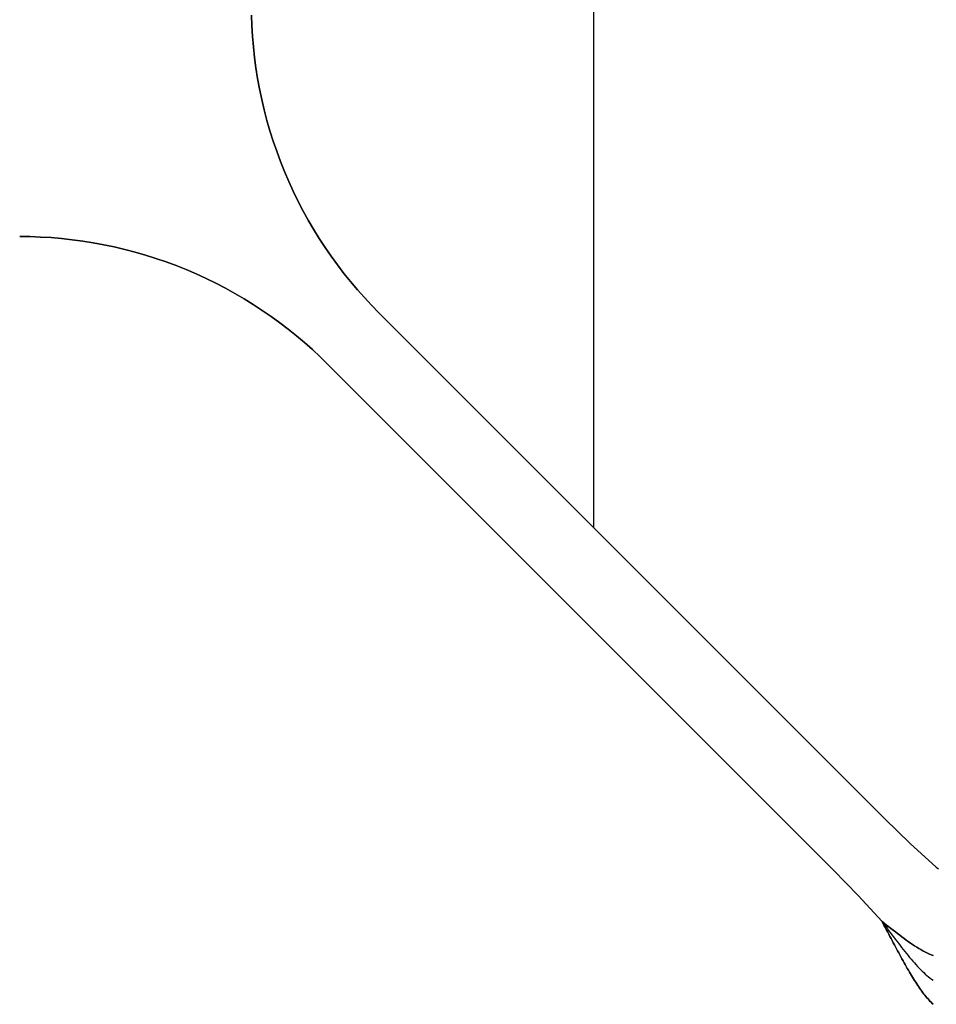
# Model space of a CAD drawing. Header units: millimetres. Extents: x -1690 to 192, y -898 to 54.
# Tile 154 of 256: x 54 to 79, y -788 to -761. Entities that reach past the tile are written whole.
import ezdxf

# ---------------------------------------------------------------- set-up
doc = ezdxf.new("R2010")
doc.units = ezdxf.units.MM
doc.header["$MEASUREMENT"] = 0
doc.layers.add('OVIDIO 186x93x72h', color=7, linetype='Continuous')

msp = doc.modelspace()

# ---------------------------------------------------------------- linework, layer by layer
at = {"layer": 'OVIDIO 186x93x72h'}
for points in [[(69.873, -774.662), (69.873, -422.092)], [(69.873, -774.662), (69.873, -422.092)], [(60.436, -760.539), (60.447, -760.827), (60.464, -761.117), (60.489, -761.407), (60.521, -761.698), (60.56, -761.989), (60.606, -762.279), (60.659, -762.57), (60.72, -762.859), (60.788, -763.148), (60.863, -763.435), (60.946, -763.721), (61.035, -764.005), (61.132, -764.287), (61.236, -764.566), (61.346, -764.843), (61.464, -765.117), (61.588, -765.389), (61.719, -765.656), (61.857, -765.92), (62.001, -766.181), (62.15, -766.437), (62.306, -766.689), (62.468, -766.937), (62.636, -767.18), (62.808, -767.418), (62.986, -767.651), (63.17, -767.879), (63.357, -768.102), (63.55, -768.319), (63.747, -768.53), (63.948, -768.736)], [(63.948, -768.736), (63.747, -768.53), (63.55, -768.319), (63.357, -768.102), (63.17, -767.879), (62.986, -767.651), (62.808, -767.418), (62.636, -767.18), (62.468, -766.937), (62.306, -766.689), (62.15, -766.437), (62.001, -766.181), (61.857, -765.92), (61.719, -765.656), (61.588, -765.389), (61.464, -765.117), (61.346, -764.843), (61.236, -764.566), (61.132, -764.287), (61.035, -764.005), (60.946, -763.721), (60.863, -763.435), (60.788, -763.148), (60.72, -762.859), (60.659, -762.57), (60.606, -762.279), (60.56, -761.989), (60.521, -761.698), (60.489, -761.407), (60.464, -761.117), (60.447, -760.827), (60.436, -760.539)], [(60.436, -760.539), (60.447, -760.827), (60.464, -761.117), (60.489, -761.407), (60.521, -761.698), (60.56, -761.989), (60.606, -762.279), (60.659, -762.57), (60.72, -762.859), (60.788, -763.148), (60.863, -763.435), (60.946, -763.721), (61.035, -764.005), (61.132, -764.287), (61.236, -764.566), (61.346, -764.843), (61.464, -765.117), (61.588, -765.389), (61.719, -765.656), (61.857, -765.92), (62.001, -766.181), (62.15, -766.437), (62.306, -766.689), (62.468, -766.937), (62.636, -767.18), (62.808, -767.418), (62.986, -767.651), (63.17, -767.879), (63.357, -768.102), (63.55, -768.319), (63.747, -768.53), (63.948, -768.736)], [(63.948, -768.736), (63.747, -768.53), (63.55, -768.319), (63.357, -768.102), (63.17, -767.879), (62.986, -767.651), (62.808, -767.418), (62.636, -767.18), (62.468, -766.937), (62.306, -766.689), (62.15, -766.437), (62.001, -766.181), (61.857, -765.92), (61.719, -765.656), (61.588, -765.389), (61.464, -765.117), (61.346, -764.843), (61.236, -764.566), (61.132, -764.287), (61.035, -764.005), (60.946, -763.721), (60.863, -763.435), (60.788, -763.148), (60.72, -762.859), (60.659, -762.57), (60.606, -762.279), (60.56, -761.989), (60.521, -761.698), (60.489, -761.407), (60.464, -761.117), (60.447, -760.827), (60.436, -760.539)], [(60.436, -760.539), (60.447, -760.827), (60.464, -761.117), (60.489, -761.407), (60.521, -761.698), (60.56, -761.989), (60.606, -762.279), (60.659, -762.57), (60.72, -762.859), (60.788, -763.148), (60.863, -763.435), (60.946, -763.721), (61.035, -764.005), (61.132, -764.287), (61.236, -764.566), (61.346, -764.843), (61.464, -765.117), (61.588, -765.389), (61.719, -765.656), (61.857, -765.92), (62.001, -766.181), (62.15, -766.437), (62.306, -766.689), (62.468, -766.937), (62.636, -767.18), (62.808, -767.418), (62.986, -767.651), (63.17, -767.879), (63.357, -768.102), (63.55, -768.319), (63.747, -768.53), (63.948, -768.736)], [(62.534, -770.151), (62.328, -769.95), (62.116, -769.753), (61.899, -769.56), (61.676, -769.372), (61.448, -769.189), (61.215, -769.011), (60.977, -768.838), (60.734, -768.671), (60.486, -768.509), (60.234, -768.353), (59.978, -768.203), (59.718, -768.06), (59.453, -767.922), (59.186, -767.791), (58.915, -767.667), (58.64, -767.549), (58.363, -767.439), (58.084, -767.335), (57.802, -767.238), (57.518, -767.148), (57.232, -767.066), (56.945, -766.991), (56.656, -766.923), (56.367, -766.862), (56.077, -766.808), (55.786, -766.762), (55.495, -766.723), (55.205, -766.692), (54.914, -766.667), (54.625, -766.65), (54.336, -766.639), (54.048, -766.636)], [(62.534, -770.151), (62.328, -769.95), (62.116, -769.753), (61.899, -769.56), (61.676, -769.372), (61.448, -769.189), (61.215, -769.011), (60.977, -768.838), (60.734, -768.671), (60.486, -768.509), (60.234, -768.353), (59.978, -768.203), (59.718, -768.06), (59.453, -767.922), (59.186, -767.791), (58.915, -767.667), (58.64, -767.549), (58.363, -767.439), (58.084, -767.335), (57.802, -767.238), (57.518, -767.148), (57.232, -767.066), (56.945, -766.991), (56.656, -766.923), (56.367, -766.862), (56.077, -766.808), (55.786, -766.762), (55.495, -766.723), (55.205, -766.692), (54.914, -766.667), (54.625, -766.65), (54.336, -766.639), (54.048, -766.636)], [(54.048, -766.636), (54.336, -766.639), (54.625, -766.65), (54.914, -766.667), (55.205, -766.692), (55.495, -766.723), (55.786, -766.762), (56.077, -766.808), (56.367, -766.862), (56.656, -766.923), (56.945, -766.991), (57.232, -767.066), (57.518, -767.148), (57.802, -767.238), (58.084, -767.335), (58.363, -767.439), (58.64, -767.549), (58.915, -767.667), (59.186, -767.791), (59.453, -767.922), (59.718, -768.06), (59.978, -768.203), (60.234, -768.353), (60.486, -768.509), (60.734, -768.671), (60.977, -768.838), (61.215, -769.011), (61.448, -769.189), (61.676, -769.372), (61.899, -769.56), (62.116, -769.753), (62.328, -769.95), (62.534, -770.151)], [(54.048, -766.636), (54.336, -766.639), (54.625, -766.65), (54.914, -766.667), (55.205, -766.692), (55.495, -766.723), (55.786, -766.762), (56.077, -766.808), (56.367, -766.862), (56.656, -766.923), (56.945, -766.991), (57.232, -767.066), (57.518, -767.148), (57.802, -767.238), (58.084, -767.335), (58.363, -767.439), (58.64, -767.549), (58.915, -767.667), (59.186, -767.791), (59.453, -767.922), (59.718, -768.06), (59.978, -768.203), (60.234, -768.353), (60.486, -768.509), (60.734, -768.671), (60.977, -768.838), (61.215, -769.011), (61.448, -769.189), (61.676, -769.372), (61.899, -769.56), (62.116, -769.753), (62.328, -769.95), (62.534, -770.151)], [(54.048, -766.636), (54.336, -766.639), (54.625, -766.65), (54.914, -766.667), (55.205, -766.692), (55.495, -766.723), (55.786, -766.762), (56.077, -766.808), (56.367, -766.862), (56.656, -766.923), (56.945, -766.991), (57.232, -767.066), (57.518, -767.148), (57.802, -767.238), (58.084, -767.335), (58.363, -767.439), (58.64, -767.549), (58.915, -767.667), (59.186, -767.791), (59.453, -767.922), (59.718, -768.06), (59.978, -768.203), (60.234, -768.353), (60.486, -768.509), (60.734, -768.671), (60.977, -768.838), (61.215, -769.011), (61.448, -769.189), (61.676, -769.372), (61.899, -769.56), (62.116, -769.753), (62.328, -769.95), (62.534, -770.151)], [(63.948, -768.736), (77.895, -782.683)], [(77.895, -782.683), (63.948, -768.736)], [(77.895, -782.683), (63.948, -768.736)], [(77.895, -782.683), (63.948, -768.736)], [(63.948, -768.736), (77.895, -782.683)], [(62.534, -770.151), (76.48, -784.097)], [(76.48, -784.097), (62.534, -770.151)], [(76.48, -784.097), (62.534, -770.151)], [(76.48, -784.097), (62.534, -770.151)], [(62.534, -770.151), (76.48, -784.097)], [(77.895, -782.683), (78.594, -783.362), (79.313, -784.02)], [(79.313, -784.02), (78.594, -783.362), (77.895, -782.683)], [(77.895, -782.683), (78.594, -783.362), (79.313, -784.02)], [(79.313, -784.02), (78.594, -783.362), (77.895, -782.683)], [(77.895, -782.683), (78.594, -783.362), (79.313, -784.02)], [(77.817, -785.516), (77.159, -784.797), (76.48, -784.097)], [(76.48, -784.097), (77.159, -784.797), (77.817, -785.516)], [(76.48, -784.097), (77.159, -784.797), (77.817, -785.516)], [(77.817, -785.516), (77.159, -784.797), (76.48, -784.097)], [(76.48, -784.097), (77.159, -784.797), (77.817, -785.516)]]:
    msp.add_lwpolyline(points, dxfattribs=at)
at = {"layer": 'OVIDIO 186x93x72h', "extrusion": (0, 1, 0)}
for points in [[(-63.948, 717.374), (-63.948, 715.874)], [(-63.948, 715.874), (-63.948, 717.374)], [(-62.534, 715.874), (-62.534, 717.374)], [(-62.534, 717.374), (-62.534, 715.874)], [(-68.459, 717.374), (749.111, 717.374)], [(-68.459, 715.874), (749.111, 715.874)], [(749.111, 717.374), (-77.817, 717.374)], [(-77.817, 717.374), (749.111, 717.374)], [(-77.817, 715.874), (749.111, 715.874)], [(749.111, 715.874), (-77.817, 715.874)], [(749.111, 715.293), (-79.222, 715.293)], [(-79.222, 715.293), (749.111, 715.293)], [(749.111, 715.964), (-79.222, 715.964)], [(-79.222, 715.964), (749.111, 715.964)]]:
    msp.add_lwpolyline(points, dxfattribs=at)
at = {"layer": 'OVIDIO 186x93x72h', "extrusion": (1, 0, 0)}
for points in [[(-775.71, 717.374), (-775.71, 715.874)], [(-777.124, 717.374), (-777.124, 715.874)], [(-782.683, 715.874), (-782.683, 717.374)], [(-782.683, 717.374), (-782.683, 715.874)], [(-783.178, 717.205), (-783.178, 715.705)], [(-784.097, 717.374), (-784.097, 715.874)], [(-784.097, 715.874), (-784.097, 717.374)], [(-784.612, 715.705), (-784.612, 717.205)], [(-785.516, 717.374), (-785.516, 715.874)], [(-785.516, 715.874), (-785.516, 717.374)], [(-787.797, 715.964), (-786.455, 715.293)], [(-786.455, 715.293), (-787.797, 715.964)]]:
    msp.add_lwpolyline(points, dxfattribs=at)
at = {"layer": 'OVIDIO 186x93x72h', "extrusion": (0, 0.894427, -0.447214)}
for points in [[(-79.222, 288.064), (-79.815, 287.276), (-80.384, 286.47), (-80.93, 285.646), (-81.451, 284.806), (-81.946, 283.951), (-82.416, 283.082), (-82.859, 282.199), (-83.275, 281.305)], [(-83.275, 281.305), (-82.859, 282.199), (-82.416, 283.082), (-81.946, 283.951), (-81.451, 284.806), (-80.93, 285.646), (-80.384, 286.47), (-79.815, 287.276), (-79.222, 288.064)], [(-79.222, 288.064), (-79.815, 287.276), (-80.384, 286.47), (-80.93, 285.646), (-81.451, 284.806), (-81.946, 283.951), (-82.416, 283.082), (-82.859, 282.199), (-83.275, 281.305)], [(-79.222, 288.064), (-79.815, 287.276), (-80.384, 286.47), (-80.93, 285.646), (-81.451, 284.806), (-81.946, 283.951), (-82.416, 283.082), (-82.859, 282.199), (-83.275, 281.305)]]:
    msp.add_lwpolyline(points, dxfattribs=at)
at = {"layer": 'OVIDIO 186x93x72h'}
for points in [[(79.313, -784.02, 716.628), (79.374, -784.066, 716.627)], [(79.222, -787.797, 715.964), (79.195, -787.77, 716.016), (79.167, -787.742, 716.068), (79.139, -787.712, 716.119), (79.112, -787.682, 716.169), (79.084, -787.65, 716.219), (79.056, -787.617, 716.268), (79.028, -787.584, 716.316), (79, -787.549, 716.363), (78.972, -787.513, 716.409), (78.944, -787.476, 716.455), (78.916, -787.438, 716.5), (78.887, -787.398, 716.543), (78.859, -787.358, 716.586), (78.831, -787.317, 716.628), (78.802, -787.275, 716.669), (78.774, -787.232, 716.709), (78.745, -787.188, 716.748), (78.716, -787.144, 716.786), (78.687, -787.098, 716.823), (78.659, -787.051, 716.859), (78.63, -787.004, 716.894), (78.601, -786.956, 716.928), (78.572, -786.907, 716.96), (78.543, -786.857, 716.992), (78.514, -786.807, 717.022), (78.484, -786.756, 717.052), (78.455, -786.704, 717.08), (78.426, -786.652, 717.106), (78.396, -786.599, 717.132), (78.366, -786.546, 717.156), (78.337, -786.491, 717.18), (78.307, -786.437, 717.201), (78.277, -786.382, 717.222), (78.247, -786.326, 717.241), (78.217, -786.27, 717.259), (78.187, -786.214, 717.276), (78.157, -786.157, 717.292), (78.126, -786.1, 717.306), (78.096, -786.042, 717.319), (78.065, -785.984, 717.33), (78.035, -785.926, 717.34), (78.004, -785.868, 717.349), (77.973, -785.81, 717.356), (77.942, -785.751, 717.363), (77.911, -785.692, 717.367), (77.88, -785.634, 717.371), (77.849, -785.575, 717.373), (77.817, -785.516, 717.374)], [(77.817, -785.516, 715.874), (77.88, -785.564, 715.872), (77.941, -785.612, 715.869), (78.003, -785.66, 715.864), (78.064, -785.708, 715.856), (78.125, -785.755, 715.846), (78.185, -785.802, 715.834), (78.245, -785.848, 715.82), (78.305, -785.894, 715.803), (78.365, -785.938, 715.785), (78.424, -785.982, 715.764), (78.482, -786.025, 715.742), (78.541, -786.067, 715.717), (78.599, -786.108, 715.691), (78.657, -786.147, 715.663), (78.715, -786.185, 715.632), (78.772, -786.222, 715.601), (78.829, -786.257, 715.567), (78.886, -786.29, 715.532), (78.943, -786.322, 715.496), (78.999, -786.353, 715.458), (79.056, -786.381, 715.419), (79.111, -786.407, 715.378), (79.167, -786.432, 715.336), (79.222, -786.455, 715.293)], [(79.222, -786.455, 715.293), (79.167, -786.432, 715.336), (79.111, -786.407, 715.378), (79.056, -786.381, 715.419), (78.999, -786.353, 715.458), (78.943, -786.322, 715.496), (78.886, -786.29, 715.532), (78.829, -786.257, 715.567), (78.772, -786.222, 715.601), (78.715, -786.185, 715.632), (78.657, -786.147, 715.663), (78.599, -786.108, 715.691), (78.541, -786.067, 715.717), (78.482, -786.025, 715.742), (78.424, -785.982, 715.764), (78.365, -785.938, 715.785), (78.305, -785.894, 715.803), (78.245, -785.848, 715.82), (78.185, -785.802, 715.834), (78.125, -785.755, 715.846), (78.064, -785.708, 715.856), (78.003, -785.66, 715.864), (77.941, -785.612, 715.869), (77.88, -785.564, 715.872), (77.817, -785.516, 715.874)], [(77.817, -785.516, 717.374), (77.849, -785.575, 717.373), (77.88, -785.634, 717.371), (77.911, -785.692, 717.367), (77.942, -785.751, 717.363), (77.973, -785.81, 717.356), (78.004, -785.868, 717.349), (78.035, -785.926, 717.34), (78.065, -785.984, 717.33), (78.096, -786.042, 717.319), (78.126, -786.1, 717.306), (78.157, -786.157, 717.292), (78.187, -786.214, 717.276), (78.217, -786.27, 717.259), (78.247, -786.326, 717.241), (78.277, -786.382, 717.222), (78.307, -786.437, 717.201), (78.337, -786.491, 717.18), (78.366, -786.546, 717.156), (78.396, -786.599, 717.132), (78.426, -786.652, 717.106), (78.455, -786.704, 717.08), (78.484, -786.756, 717.052), (78.514, -786.807, 717.022), (78.543, -786.857, 716.992), (78.572, -786.907, 716.96), (78.601, -786.956, 716.928), (78.63, -787.004, 716.894), (78.659, -787.051, 716.859), (78.687, -787.098, 716.823), (78.716, -787.144, 716.786), (78.745, -787.188, 716.748), (78.774, -787.232, 716.709), (78.802, -787.275, 716.669), (78.831, -787.317, 716.628), (78.859, -787.358, 716.586), (78.887, -787.398, 716.543), (78.916, -787.438, 716.5), (78.944, -787.476, 716.455), (78.972, -787.513, 716.409), (79, -787.549, 716.363), (79.028, -787.584, 716.316), (79.056, -787.617, 716.268), (79.084, -787.65, 716.219), (79.112, -787.682, 716.169), (79.139, -787.712, 716.119), (79.167, -787.742, 716.068), (79.195, -787.77, 716.016), (79.222, -787.797, 715.964)], [(77.817, -785.516, 716.628), (77.863, -785.577, 716.627), (77.908, -785.637, 716.624), (77.954, -785.698, 716.618), (77.999, -785.758, 716.61), (78.044, -785.819, 716.6), (78.089, -785.879, 716.588), (78.134, -785.939, 716.574), (78.179, -785.998, 716.558), (78.224, -786.057, 716.54), (78.268, -786.115, 716.52), (78.313, -786.173, 716.498), (78.357, -786.23, 716.474), (78.402, -786.287, 716.448), (78.446, -786.342, 716.42), (78.49, -786.397, 716.39), (78.534, -786.451, 716.359), (78.578, -786.504, 716.325), (78.621, -786.555, 716.29), (78.665, -786.606, 716.254), (78.708, -786.655, 716.215), (78.752, -786.703, 716.175), (78.795, -786.75, 716.133), (78.838, -786.796, 716.09), (78.881, -786.84, 716.045), (78.924, -786.882, 715.998), (78.967, -786.923, 715.95), (79.01, -786.962, 715.9), (79.053, -786.999, 715.849), (79.095, -787.035, 715.797), (79.137, -787.068, 715.743), (79.18, -787.1, 715.687), (79.222, -787.13, 715.631)]]:
    msp.add_polyline3d(points, dxfattribs=at)

doc.saveas('drawing.dxf')
